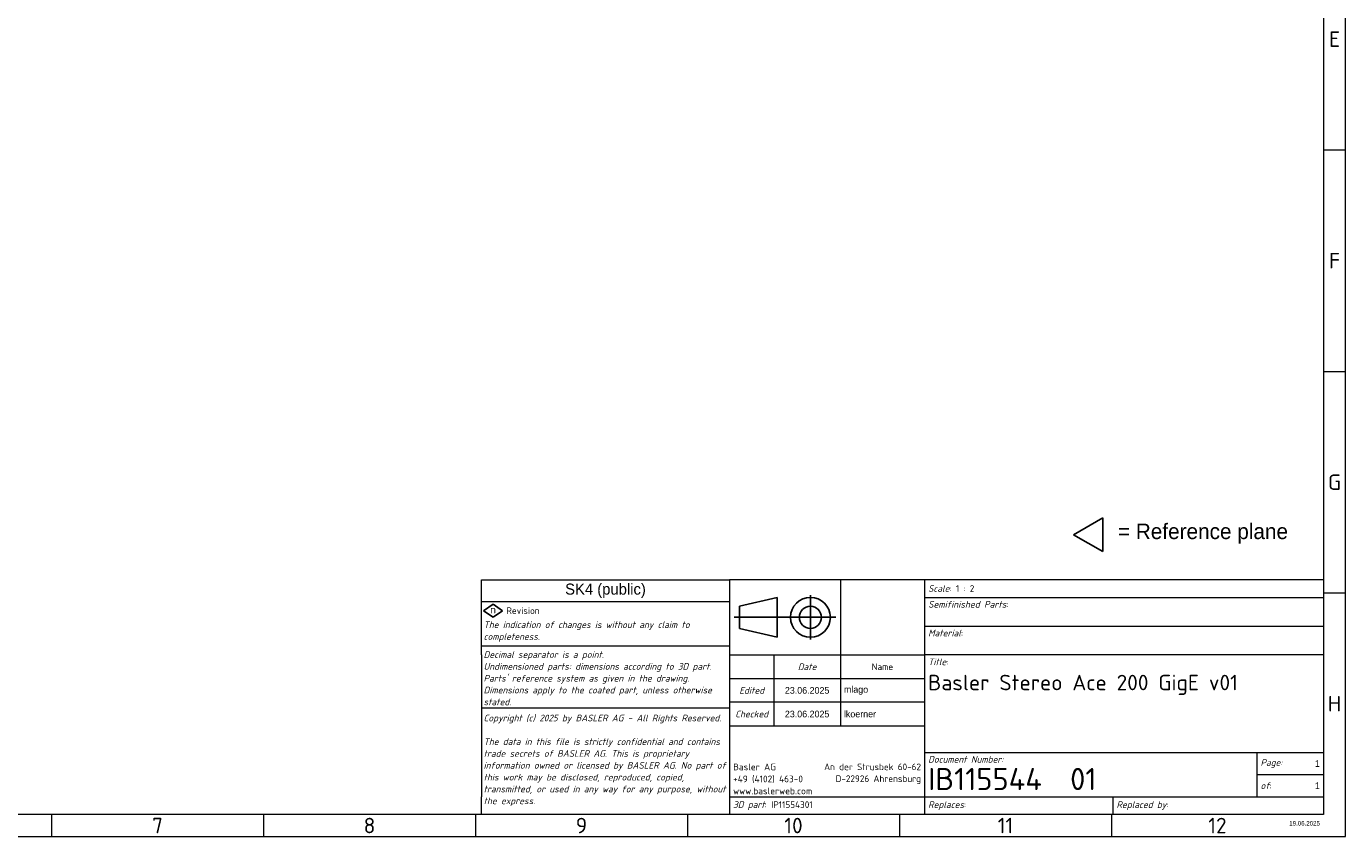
# Model space of a CAD drawing. Header units: millimetres. Extents: x 10 to 1178, y 10 to 830.
# Tile 12 of 33: x 583 to 1178, y 10 to 376. Entities that reach past the tile are written whole.
import ezdxf
from ezdxf.enums import TextEntityAlignment as Align

# ---------------------------------------------------------------- set-up
doc = ezdxf.new("R2018")
doc.units = ezdxf.units.MM
doc.header["$LTSCALE"] = 2
for name, color, linetype, lineweight in [('RAHM2', 7, 'Continuous', 25), ('Rahmen (ISO)', 7, 'Continuous', 70), ('Skizziergeometrie (ISO)', 7, 'Continuous', 25), ('Symbol (ISO)', 7, 'Continuous', 25), ('Symbole(DIN) 2', 7, 'Continuous', 25), ('Titel (ISO)', 7, 'Continuous', 50)]:
    doc.layers.add(name, color=color, linetype=linetype, lineweight=lineweight)
doc.layers.add('Skizziergeometrie (ISO) rot', color=1, linetype='Continuous', lineweight=25, true_color=0xff0000)
doc.styles.add('Aktuell-DIN', font='arial.ttf')
doc.styles.add('Notiztext (ISO)', font='isocpeur.ttf')
doc.styles.add('Textstil18', font='isocpeur.ttf')
doc.styles.add('Textstil22', font='arial.ttf')
doc.styles.add('Textstil49', font='isocpeur.ttf')
doc.styles.add('Textstil61', font='isocpeur.ttf')

# ---------------------------------------------------------------- blocks, each defined once
blk = doc.blocks.new('Schriftfelder Basler Ohne')
at = {"layer": 'RAHM2'}
for p, q in [((66.75, 49), (58.25, 47)), ((66.75, 40), (66.75, 49)), ((74.25, 49.5), (74.25, 39.5)), ((58.25, 47), (58.25, 42)), ((57.05, 44.5), (79.95, 44.5)), ((58.25, 42), (66.75, 40))]:
    blk.add_line(p, q, dxfattribs=at)
for radius in [4.5, 2.5]:
    blk.add_circle((74.25, 44.5), radius, dxfattribs=at)
at = {"layer": 'Skizziergeometrie (ISO) rot'}
for p, q in [((0.5, 46), (2.64, 47.5)), ((2.64, 44.5), (0.5, 46)), ((2.64, 47.5), (4.78, 46)), ((4.78, 46), (2.64, 44.5))]:
    blk.add_line(p, q, dxfattribs=at)
at = {"layer": 'Titel (ISO)', "lineweight": 18}
for p, q in [((0, 36), (0, 53)), ((0, 53), (56, 53)), ((81, 53), (56, 53)), ((56, 53), (56, 44.5)), ((100, 53), (81, 53)), ((81, 53), (81, 36)), ((190, 53), (100, 53)), ((100, 53), (100, 36)), ((190, 53), (190, 49)), ((56, 48), (0, 48)), ((100, 49), (190, 49)), ((190, 49), (190, 36)), ((56, 44.5), (56, 36)), ((100, 42.5), (190, 42.5)), ((56, 38), (0, 38)), ((0, 36), (0, 32)), ((56, 36), (56, 30.67)), ((56, 36), (66, 36)), ((66, 36), (66, 30.67)), ((66, 36), (81, 36)), ((81, 36), (100, 36)), ((81, 36), (81, 20)), ((190, 36), (100, 36)), ((100, 36), (100, 14)), ((190, 36), (190, 14)), ((0, 32), (0, 28)), ((56, 30.67), (100, 30.67)), ((56, 30.67), (56, 25.33)), ((66, 30.67), (66, 25.33)), ((0, 28), (0, 24)), ((0, 24), (0, 20)), ((56, 24), (0, 24)), ((100, 25.33), (56, 25.33)), ((56, 25.33), (56, 20)), ((66, 25.33), (66, 20)), ((0, 20), (0, 16)), ((56, 20), (100, 20)), ((56, 20), (56, 4)), ((0, 16), (0, 12)), ((0, 12), (0, 8)), ((100, 14), (175, 14)), ((100, 14), (100, 4)), ((175, 14), (175, 9)), ((175, 14), (190, 14)), ((190, 14), (190, 4)), ((175, 9), (190, 9)), ((175, 9), (175, 4)), ((0, 8), (0, 4)), ((0, 0), (0, 4)), ((56, 4), (56, 0)), ((56, 4), (100, 4)), ((100, 4), (142.5, 4)), ((100, 4), (100, 0)), ((142.5, 4), (142.5, 0)), ((142.5, 4), (175, 4)), ((175, 4), (190, 4)), ((190, 4), (190, 0)), ((56, 0), (0, 0)), ((106.26, 0), (56, 0)), ((142.5, 0), (106.26, 0)), ((190, 0), (142.5, 0))]:
    blk.add_line(p, q, dxfattribs=at)
at = {"layer": 'Symbol (ISO)', "color": 1, "true_color": 0xff0000, "insert": (2.64, 46.27), "char_height": 1.8, "attachment_point": 5, "style": 'Notiztext (ISO)'}
blk.add_mtext('\\fISOCPEUR|b0|i0;{\\H1.8000;n}', dxfattribs=at)
at = {"layer": 'Symbol (ISO)', "color": 7, "insert": (5.64, 46), "char_height": 1.5, "width": 12.2405, "attachment_point": 4, "style": 'Notiztext (ISO)'}
blk.add_mtext('\\fISOCPEUR|b0|i0;{\\H1.5000;Revision}', dxfattribs=at)
at = {"layer": 'Titel (ISO)', "style": 'Notiztext (ISO)'}
for s, insert, char_height, width, attachment_point in [('\\fISOCPEUR|b0|i1;{\\H1.5000;Scale}\\fISOCPEUR|b0|i0;{\\H1.5000;: 1 : 2}', (100.8, 51), 1.5, 75.3986, 4), ('\\fISOCPEUR|b0|i1;{\\H1.5000;Date}', (73.5, 33.33), 1.5, 13.0743, 5), ('\\fISOCPEUR|b0|i0;{\\H1.5000;Name}', (90.5, 33.33), 1.5, 13.0743, 5), ('\\fISOCPEUR|b0|i1;{\\H1.5000;Title}\\fISOCPEUR|b0|i0;{\\H1.5000;:}', (100.8, 35.2), 1.5, 10.392, 1), ('\\fISOCPEUR|b0|i1;{\\H1.5000;Document Number:}', (100.8, 13.2), 1.5, 75.3986, 1), ('\\fISOCPEUR|b0|i0;{\\H5.0000;IB115544  01}', (100.8, 8), 5, 64.2355, 4)]:
    blk.add_mtext(s, dxfattribs=dict(at, insert=insert, char_height=char_height, width=width, attachment_point=attachment_point))
for s, insert, char_height, attachment_point in [('\\fISOCPEUR|b0|i1;{\\H1.5200;Semifinished Parts}\\fISOCPEUR|b0|i0;{\\H1.5217;:}', (100.8, 48.2), 3.5, 1), ('\\fISOCPEUR|b0|i1;{\\H1.5000;Material}\\fISOCPEUR|b0|i0;{\\H1.5217;:}', (100.8, 41.72), 3.5, 1), ('\\fISOCPEUR|b0|i1;{\\H1.5000;Edited}', (61, 28), 1.5, 5), ('\\fISOCPEUR|b0|i1;{\\H1.5000;Checked}', (61, 22.67), 1.5, 5), ('\\fISOCPEUR|b0|i1;{\\H1.5000;Page:}', (175.8, 11.5), 1.5, 4), ('\\fISOCPEUR|b0|i1;{\\H1.5000;of}\\fISOCPEUR|b0|i0;{\\H1.5000;:}', (175.8, 6.5), 1.5, 4), ('\\fISOCPEUR|b0|i1;{\\H1.5000;3D part}\\fISOCPEUR|b0|i0;{\\H1.5000;: IP11554301}', (56.8, 2), 1.5, 4), ('\\fISOCPEUR|b0|i1;{\\H1.5000;Replaces}\\fISOCPEUR|b0|i0;{\\H1.5000;: }', (100.8, 2), 1.5, 4), ('\\fISOCPEUR|b0|i1;{\\H1.5000;Replaced by}\\fISOCPEUR|b0|i0;{\\H1.5000;: }', (143.3, 2), 1.5, 4)]:
    blk.add_mtext(s, dxfattribs=dict(at, insert=insert, char_height=char_height, attachment_point=attachment_point))
for s, insert, char_height, width, attachment_point, line_spacing_factor in [('\\fISOCPEUR|b0|i1;{\\H1.5000;The indication of changes is without any claim to completeness.}', (0.5, 41.27), 1.5, 54.3095, 4, 1.068348), ("\\fISOCPEUR|b0|i1;{\\H1.5000;Decimal separator is a point.\\P}\\fISOCPEUR|b0|i1;{\\H1.5000;Undimensioned parts: dimensions according to }\\fISOCPEUR|b0|i1;{\\H1.5000;3D part}\\fISOCPEUR|b0|i1;{\\H1.5000;.\\P}\\fISOCPEUR|b0|i1;{\\H1.5000;Parts' reference system as given in the drawing.\\P}\\fISOCPEUR|b0|i1;{\\H1.5000;Dimensions apply to the coated part, unless otherwise stated.}", (0.5, 30.75), 1.5, 54.3812, 4, 1.068348), ('\\fISOCPEUR|b0|i0;{\\H3.5000;Basler Stereo Ace 200 GigE v01\\P}', (100.8, 31.53), 3.5, 82.4278, 1, 1.714286), ('\\fISOCPEUR|b0|i1;{\\H1.5000;Copyright (c) 2025 by BASLER AG - All Rights Reserved.\\P}\\fISOCPEUR|b0|i1;{\\H1.5000;\\P}\\fISOCPEUR|b0|i1;{\\H1.5000;The data in this file is strictly confidential and contains trade secrets of BASLER AG. This is proprietary information owned or licensed by BASLER AG. No part of this work may be disclosed, reproduced, copied, transmitted, or used in any way for any purpose, without the express.}', (0.5, 12.2), 1.5, 54.6401, 4, 1.068348)]:
    blk.add_mtext(s, dxfattribs=dict(at, insert=insert, char_height=char_height, width=width, attachment_point=attachment_point, line_spacing_factor=line_spacing_factor))
at = {"layer": 'Titel (ISO)', "line_spacing_factor": 1.068348, "style": 'Notiztext (ISO)'}
for s, insert, char_height, attachment_point in [('\\fISOCPEUR|b0|i0;{\\H1.5217;Basler AG\\P}\\fISOCPEUR|b0|i0;{\\H1.5217;+49 (4102) 463-0\\P}\\fISOCPEUR|b0|i0;{\\H1.5217;www.baslerweb.com}', (56.8, 11.5), 1.5217, 1), ('\\fISOCPEUR|b0|i0;{\\H1.5000;An der Strusbek 60-62\\P}\\fISOCPEUR|b0|i0;{\\H1.5000;D-22926 Ahrensburg}', (99.2, 11.5), 1.5, 3)]:
    blk.add_mtext(s, dxfattribs=dict(at, insert=insert, char_height=char_height, attachment_point=attachment_point))
at = {"layer": 'Titel (ISO)'}
for tag, height, style, p in [('SPI_Sicherheitsklasse', 2.5, 'Textstil18', (28, 50.5)), ('SPI_Bearbeitungsdatum', 1.5, 'Textstil61', (73.5, 28)), ('SPI_Pruefdatum', 1.5, 'Textstil61', (73.5, 22.67))]:
    blk.add_attdef(tag, text='', height=height, dxfattribs=dict(at, style=style)).set_placement(p, align=Align.MIDDLE_CENTER)
at = {"layer": 'Titel (ISO)', "style": 'Textstil18'}
for tag, p in [('SPI_Halbzeug1', (100.8, 45.8)), ('SPI_Werkstoff', (100.8, 39.3))]:
    blk.add_attdef(tag, text='', height=2.5, dxfattribs=at).set_placement(p, align=Align.TOP_LEFT)
at = {"layer": 'Titel (ISO)', "style": 'Textstil61'}
for tag, p in [('SPI_Bearbeiter', (81.8, 28)), ('SPI_Pruefer', (81.8, 22.67))]:
    blk.add_attdef(tag, text='', height=1.5, dxfattribs=at).set_placement(p, align=Align.MIDDLE_LEFT)
for tag, p in [('Blattnummer', (189.2, 11.5)), ('Anzahl_der_Blätter', (189.2, 6.5))]:
    blk.add_attdef(tag, text='', height=1.5, dxfattribs=at).set_placement(p, align=Align.MIDDLE_RIGHT)
at = {"layer": 'Titel (ISO)', "color": 9, "true_color": 0xc0c0c0, "style": 'Textstil49'}
blk.add_attdef('SPI_Resources', text='', height=1, dxfattribs=at).set_placement((189.2, -2), align=Align.MIDDLE_RIGHT)
blk = doc.blocks.new('Ränder Basler-A2')
at = {"layer": 'Rahmen (ISO)', "color": 7, "lineweight": 18}
for p, q in [((589, 5), (589, 415)), ((5, 5), (589, 5))]:
    blk.add_line(p, q, dxfattribs=at)
at = {"layer": 'Rahmen (ISO)', "lineweight": 18}
for p, q in [((584, 410), (584, 10)), ((584, 160), (589, 160)), ((584, 110), (589, 110)), ((584, 60), (589, 60)), ((584, 10), (10, 10)), ((297, 10), (297, 5)), ((344.83, 10), (344.83, 5)), ((392.67, 10), (392.67, 5)), ((440.5, 10), (440.5, 5)), ((488.33, 10), (488.33, 5)), ((536.17, 10), (536.17, 5))]:
    blk.add_line(p, q, dxfattribs=at)
at = {"layer": 'Rahmen (ISO)', "char_height": 3.5, "attachment_point": 5, "style": 'Notiztext (ISO)'}
for s, insert in [('\\fISOCPEUR|b0|i0;E', (586.5, 185)), ('\\fISOCPEUR|b0|i0;F', (586.5, 135)), ('\\fISOCPEUR|b0|i0;G', (586.5, 85)), ('\\fISOCPEUR|b0|i0;H', (586.5, 35)), ('\\fISOCPEUR|b0|i0;7', (320.92, 7.5)), ('\\fISOCPEUR|b0|i0;8', (368.75, 7.5)), ('\\fISOCPEUR|b0|i0;9', (416.58, 7.5)), ('\\fISOCPEUR|b0|i0;10', (464.42, 7.5)), ('\\fISOCPEUR|b0|i0;11', (512.25, 7.5)), ('\\fISOCPEUR|b0|i0;12', (560.08, 7.5))]:
    blk.add_mtext(s, dxfattribs=dict(at, insert=insert))
blk = doc.blocks.new('Spezielle Angaben')
at = {"layer": 'Skizziergeometrie (ISO)'}
for p, q in [((0, 0), (6.58, 3.8)), ((6.58, -3.8), (6.58, 3.8)), ((6.58, -3.8), (0, 0))]:
    blk.add_line(p, q, dxfattribs=at)
at = {"layer": 'Symbole(DIN) 2', "color": 7, "style": 'Textstil22'}
blk.add_attdef('Position:', text='', height=2.5, dxfattribs=at).set_placement((2.5, 0), align=Align.MIDDLE_LEFT)
at = {"layer": 'Symbole(DIN) 2', "color": 7, "style": 'Aktuell-DIN'}
blk.add_attdef('Angaben:', text='', height=3.5, dxfattribs=at).set_placement((10, 2.5), align=Align.TOP_LEFT)

msp = doc.modelspace()

# ---------------------------------------------------------------- block references
at = {"xscale": 2, "yscale": 2, "zscale": 2}
msp.add_blockref('Ränder Basler-A2', (0, 0), dxfattribs=at)
ref = msp.add_blockref('Spezielle Angaben', (1055.25703273, 146.3163438), dxfattribs=dict(xscale=2, yscale=2, zscale=2))
lines = msp.add_mtext('= Reference plane', dxfattribs={"layer": 'Symbole(DIN) 2', "color": 7, "insert": (1075.25703273, 151.3163438), "char_height": 6.9999998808, "width": 220, "attachment_point": 1, "style": 'Aktuell-DIN'})
ref.add_attrib('Angaben:', '', (1075.25703273, 151.3163438)).embed_mtext(lines)
ref = msp.add_blockref('Schriftfelder Basler Ohne', (788, 20), dxfattribs=dict(xscale=2, yscale=2, zscale=2))
lines = msp.add_mtext('SK4 (public)', dxfattribs={"layer": 'Titel (ISO)', "insert": (844, 121), "char_height": 5.0001001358, "attachment_point": 5, "style": 'Textstil18'})
ref.add_attrib('SPI_Sicherheitsklasse', '', (844, 121)).embed_mtext(lines)
lines = msp.add_mtext('1', dxfattribs={"layer": 'Titel (ISO)', "insert": (1166.4, 43), "char_height": 3.00000012, "attachment_point": 6, "style": 'Textstil61'})
ref.add_attrib('Blattnummer', '', (1166.4, 43)).embed_mtext(lines)
lines = msp.add_mtext('1', dxfattribs={"layer": 'Titel (ISO)', "insert": (1166.4, 33), "char_height": 3.00000012, "attachment_point": 6, "style": 'Textstil61'})
ref.add_attrib('Anzahl_der_Blätter', '', (1166.4, 33)).embed_mtext(lines)
lines = msp.add_mtext('23.06.2025', dxfattribs={"layer": 'Titel (ISO)', "insert": (935, 76), "char_height": 3.000000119, "attachment_point": 5, "style": 'Textstil61'})
ref.add_attrib('SPI_Bearbeitungsdatum', '', (935, 76)).embed_mtext(lines)
lines = msp.add_mtext('mlago', dxfattribs={"layer": 'Titel (ISO)', "insert": (951.6, 76), "char_height": 3.000000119, "attachment_point": 4, "style": 'Textstil61'})
ref.add_attrib('SPI_Bearbeiter', '', (951.6, 76)).embed_mtext(lines)
lines = msp.add_mtext('23.06.2025', dxfattribs={"layer": 'Titel (ISO)', "insert": (935, 65.33333333), "char_height": 3.000000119, "attachment_point": 5, "style": 'Textstil61'})
ref.add_attrib('SPI_Pruefdatum', '', (935, 65.33333333)).embed_mtext(lines)
lines = msp.add_mtext('lkoerner', dxfattribs={"layer": 'Titel (ISO)', "insert": (951.6, 65.33333333), "char_height": 3.000000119, "attachment_point": 4, "style": 'Textstil61'})
ref.add_attrib('SPI_Pruefer', '', (951.6, 65.33333333)).embed_mtext(lines)
lines = msp.add_mtext('19.06.2025', dxfattribs={"layer": 'Titel (ISO)', "color": 9, "true_color": 0xc0c0c0, "insert": (1166.4, 16), "char_height": 2.00000003, "attachment_point": 6, "style": 'Textstil49'})
ref.add_attrib('SPI_Resources', '', (1166.4, 16)).embed_mtext(lines)

doc.saveas('drawing.dxf')
